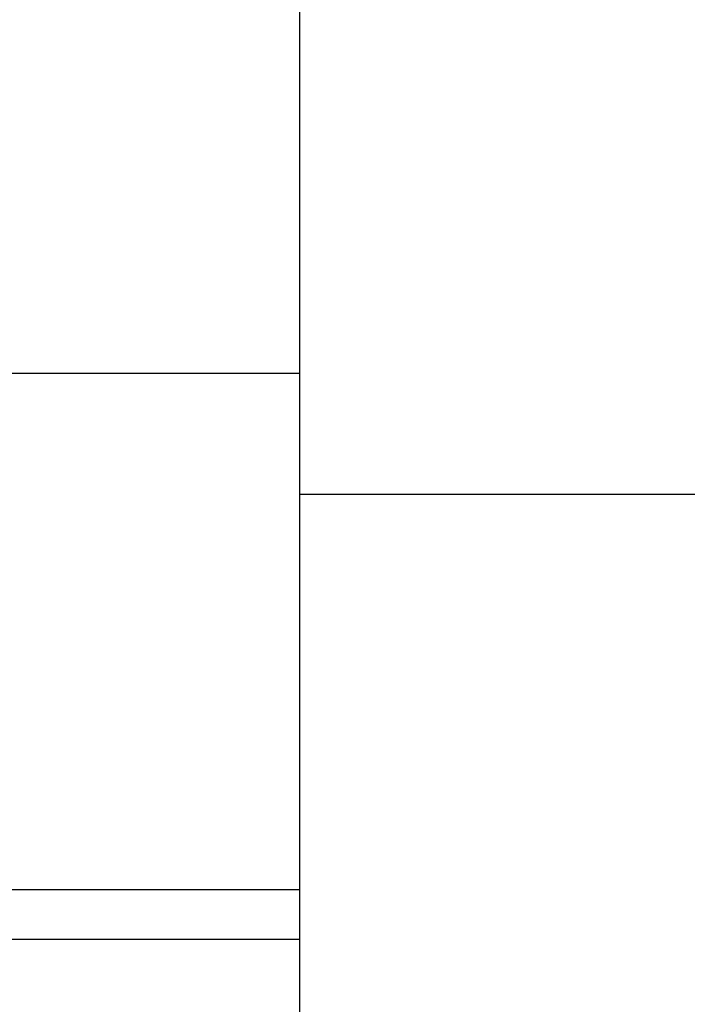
# Model space of a CAD drawing. Header units: millimetres. Extents: x 7592 to 10531, y 3981 to 6059.
# Tile 83 of 130: x 9469 to 9490, y 5457 to 5487. Entities that reach past the tile are written whole.
import ezdxf

# ---------------------------------------------------------------- set-up
doc = ezdxf.new("R2010")
doc.units = ezdxf.units.MM

msp = doc.modelspace()

# ---------------------------------------------------------------- linework, layer by layer
at = {"linetype": 'Continuous'}
for p, q in [((9477.966, 5475.9), (9477.966, 5577.592)), ((9477.966, 5475.9), (9467.966, 5475.9)), ((9477.966, 5460.246), (9477.966, 5475.9)), ((9477.966, 5472.246), (9521.966, 5472.246)), ((9477.966, 5460.246), (9467.966, 5460.246)), ((9477.966, 5453.096), (9477.966, 5460.246)), ((9477.966, 5453.096), (9477.966, 5460.246)), ((9468.466, 5458.746), (9477.966, 5458.746))]:
    msp.add_line(p, q, dxfattribs=at)

doc.saveas('drawing.dxf')
